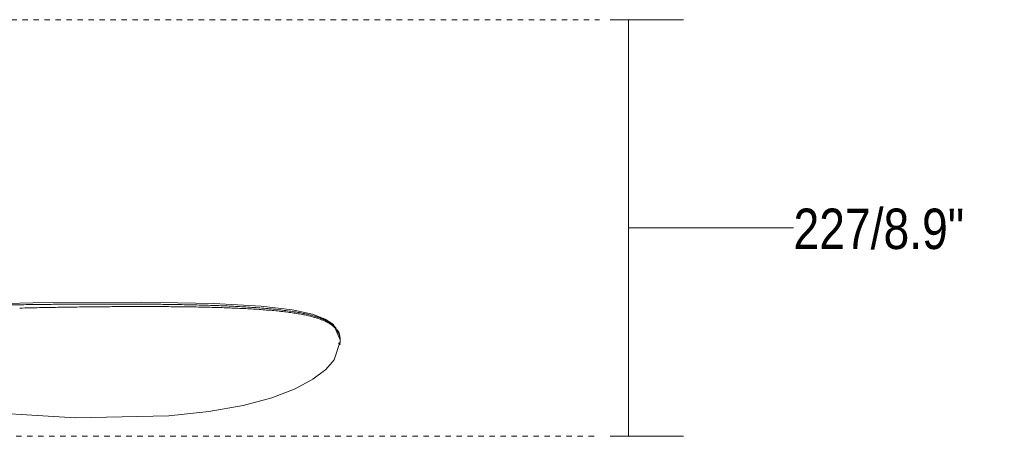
# Model space of a CAD drawing. Header units: millimetres. Extents: x 5911 to 10519, y 1372 to 7072.
# Tile 5 of 11: x 6817 to 7354, y 1777 to 2004. Entities that reach past the tile are written whole.
import ezdxf

# ---------------------------------------------------------------- set-up
doc = ezdxf.new("R2010")
doc.units = ezdxf.units.MM
doc.linetypes.add('Dash', pattern=[6, 3, -3])
for name, color, linetype, lineweight in [('Aparatos eléctricos', 7, 'Continuous', 9), ('Cotas', 7, 'Continuous', 9), ('Cotas-10', 7, 'Continuous', 9)]:
    doc.layers.add(name, color=color, linetype=linetype, lineweight=lineweight)
doc.layers.add('Lighthing Fixture Dim Grey Dash', color=7, linetype='Dash', lineweight=9, true_color=0xd2d2d2)
doc.styles.add('Arial Narrow', font='ARIALN.TTF', dxfattribs={"height": 22})
doc.dimstyles.new('FARO_-_2_2mm_Arial_Narrow_mm_Inch_Left_H', dxfattribs={"dimscale": 304.8, "dimtxt": 22.515481, "dimasz": 0, "dimexe": 0.098425, "dimexo": 0.0625, "dimgap": 0.016404, "dimtad": 3, "dimtih": 1, "dimtoh": 1, "dimdec": 0, "dimzin": 0, "dimdsep": 46, "dimtxsty": 'Arial Narrow', "dimblk1": 'NONE', "dimblk2": 'NONE', "dimsah": 1, "dimcen": 0.09, "dimadec": 0, "dimazin": 0, "dimtfac": 1, "dimtdec": 4, "dimtix": 1, "dimtmove": 1, "dimatfit": 3, "dimfxl": 0.032808, "dimfxlon": 1, "dimtvp": 1, "dimtolj": 1, "dimtzin": 0, "dimarcsym": 2})

# ---------------------------------------------------------------- blocks, each defined once
blk = doc.blocks.new('34315 - 33832-1TW MINI PUNT TUB S LED White fan with DC motor-692812-Alzado_PDF')
at = {"layer": 'Aparatos eléctricos'}
for p, q in [((6992.19, 1829.2), (6992.13, 1829.49)), ((6992.19, 1829.19), (6992.19, 1829.04)), ((6992.19, 1828.48), (6992.19, 1828.56))]:
    blk.add_line(p, q, dxfattribs=at)
at = {"layer": 'Aparatos eléctricos', "flags": 128}
for points in [[(6992.19, 1829.41), (6988.52, 1837.76), (6984.06, 1840.8), (6977, 1843.49), (6966.04, 1845.82), (6949.05, 1847.77), (6923.25, 1849.18), (6883.71, 1849.93), (6824.69, 1849.69), (6752.67, 1847.89), (6657.46, 1841.87)], [(6992.19, 1828.48), (6988.92, 1818.64), (6984.26, 1813.29), (6977.21, 1807.94), (6967.58, 1802.79), (6954.87, 1797.93), (6939.22, 1793.72), (6920.61, 1790.37), (6898.78, 1788.02), (6847.97, 1786.89), (6782.54, 1790.99), (6698.63, 1801.73), (6676.35, 1805.49)]]:
    blk.add_lwpolyline(points, dxfattribs=at)
at = {"layer": 'Aparatos eléctricos'}
for points in [[(6832.18, 1848.78), (6828.99, 1848.75), (6822.44, 1848.66), (6811.96, 1848.5), (6800.83, 1848.29), (6792.91, 1848.11), (6788.8, 1848.01)], [(6828.22, 1847), (6824.75, 1846.93), (6821.18, 1846.86), (6817.47, 1846.77)], [(6838.3, 1847.19), (6835.06, 1847.13), (6831.69, 1847.07), (6828.22, 1847)], [(6847.75, 1847.33), (6844.69, 1847.29), (6841.55, 1847.24), (6838.3, 1847.19)], [(6856.65, 1847.44), (6853.78, 1847.41), (6850.8, 1847.37), (6847.75, 1847.33)], [(6879.3, 1847.59), (6877.96, 1847.59), (6875.43, 1847.58), (6872.03, 1847.57), (6868.66, 1847.55), (6864.97, 1847.52), (6860.88, 1847.48), (6858.08, 1847.46), (6856.65, 1847.44)], [(6887.91, 1847.6), (6886.4, 1847.6), (6883.46, 1847.6), (6880.63, 1847.6), (6879.3, 1847.59)], [(6927.86, 1847), (6926.42, 1847.05), (6923.5, 1847.14), (6918.86, 1847.26), (6913.68, 1847.36), (6908.14, 1847.45), (6902.56, 1847.52), (6897.34, 1847.56), (6892.53, 1847.58), (6889.42, 1847.59), (6887.91, 1847.6)], [(6936.4, 1846.68), (6934.97, 1846.74), (6932.12, 1846.86), (6929.3, 1846.96), (6927.86, 1847)], [(6944.92, 1846.23), (6943.53, 1846.31), (6940.71, 1846.47), (6937.83, 1846.61), (6936.4, 1846.68)], [(6953.68, 1846.4), (6952.3, 1846.53), (6949.53, 1846.77), (6946.64, 1846.98), (6945.17, 1847.09)], [(6961.67, 1845.52), (6960.4, 1845.68), (6957.77, 1845.99), (6955.05, 1846.26), (6953.68, 1846.4)], [(6953.09, 1845.64), (6950.43, 1845.86), (6947.71, 1846.05), (6944.92, 1846.23)], [(6960.84, 1844.87), (6959.6, 1845.01), (6957.05, 1845.29), (6954.42, 1845.53), (6953.09, 1845.64)], [(6967.73, 1843.94), (6966.68, 1844.1), (6964.49, 1844.43), (6962.08, 1844.73), (6960.84, 1844.87)], [(6968.52, 1844.53), (6967.52, 1844.7), (6965.38, 1845.03), (6962.94, 1845.36), (6961.67, 1845.52)], [(6973.54, 1842.87), (6972.66, 1843.06), (6970.79, 1843.43), (6968.78, 1843.77), (6967.73, 1843.94)], [(6983.71, 1840.33), (6983.3, 1840.52), (6982.44, 1840.9), (6981.13, 1841.41), (6979.68, 1841.92), (6977.99, 1842.43), (6976.03, 1842.97), (6973.84, 1843.5), (6971.37, 1844.03), (6969.52, 1844.36), (6968.52, 1844.53)], [(6978.15, 1841.72), (6976.85, 1842.09), (6975.3, 1842.49), (6973.54, 1842.87)], [(6981.39, 1840.66), (6980.93, 1840.84), (6979.95, 1841.18), (6978.79, 1841.54), (6978.15, 1841.72)], [(6985.92, 1839.18), (6985.58, 1839.38), (6984.89, 1839.75), (6984.12, 1840.14), (6983.71, 1840.33)], [(6988.07, 1837.11), (6987.72, 1837.39), (6987.05, 1837.88), (6986.41, 1838.29), (6986.08, 1838.48)], [(6991.76, 1827.7), (6991.65, 1827.63), (6991.44, 1827.54), (6991.27, 1827.52), (6991.2, 1827.52)], [(6992.19, 1828.5), (6992.19, 1828.31), (6992.14, 1828.14), (6992.06, 1828.01)], [(6992.14, 1827.43), (6992.12, 1827.18), (6992.09, 1826.92), (6992.06, 1826.65)], [(6992.17, 1828.31), (6992.18, 1828.55), (6992.19, 1828.79), (6992.19, 1829.04)], [(6992.19, 1828.48), (6992.19, 1828.34), (6992.19, 1828.19), (6992.18, 1828.04)]]:
    blk.add_open_spline(points, degree=3, dxfattribs=at)
for points, knots in [([(6945.17, 1847.09), (6942.24, 1847.29), (6936.2, 1847.66), (6928.76, 1848), (6922.64, 1848.22), (6917.86, 1848.37), (6912.66, 1848.5), (6907.16, 1848.61), (6901.69, 1848.71), (6896.61, 1848.79), (6892, 1848.86), (6887.61, 1848.9), (6883.49, 1848.94), (6879.53, 1848.96), (6875.98, 1848.98), (6872.81, 1848.99), (6869.67, 1848.99), (6866.23, 1848.99), (6862.42, 1848.98), (6857.18, 1848.97), (6850.25, 1848.94), (6841.55, 1848.88), (6835.36, 1848.82), (6832.18, 1848.78)], [0.325, 0.325, 0.325, 0.325, 0.35, 0.375, 0.3875, 0.4, 0.4125, 0.425, 0.4375, 0.45, 0.4625, 0.475, 0.4875, 0.5, 0.5125, 0.525, 0.5375, 0.55, 0.5625, 0.575, 0.6, 0.625, 0.65, 0.65, 0.65, 0.65]), ([(6983.97, 1839.6), (6983.76, 1839.69), (6983.35, 1839.88), (6982.51, 1840.24), (6981.86, 1840.49), (6981.39, 1840.66)], [0.15, 0.15, 0.15, 0.15, 0.15625, 0.1625, 0.175, 0.175, 0.175, 0.175]), ([(6986.08, 1838.48), (6985.76, 1838.67), (6985.27, 1838.95), (6984.56, 1839.31), (6984.17, 1839.5), (6983.97, 1839.6)], [0.125, 0.125, 0.125, 0.125, 0.1375, 0.14375, 0.15, 0.15, 0.15, 0.15]), ([(6990.06, 1835.64), (6989.76, 1836.02), (6989.08, 1836.78), (6987.97, 1837.77), (6986.94, 1838.55), (6986.26, 1838.98), (6985.92, 1839.18)], [0.07545095, 0.07545095, 0.07545095, 0.07545095, 0.0875, 0.1, 0.1125, 0.125, 0.125, 0.125, 0.125]), ([(6990.15, 1835), (6989.85, 1835.4), (6989.2, 1836.13), (6988.51, 1836.75), (6988.19, 1837)], [0.075, 0.075, 0.075, 0.075, 0.0875, 0.09851496, 0.09851496, 0.09851496, 0.09851496]), ([(6992.19, 1828.64), (6992.19, 1828.94), (6992.16, 1829.57), (6992.05, 1830.55), (6991.88, 1831.4), (6991.68, 1832.1), (6991.5, 1832.64), (6991.27, 1833.2), (6990.88, 1833.98), (6990.48, 1834.58), (6990.19, 1834.96)], [0, 0, 0, 0, 0.0125, 0.025, 0.0375, 0.04375, 0.05, 0.05625, 0.0625, 0.07456493, 0.07456493, 0.07456493, 0.07456493]), ([(6991.46, 1833.28), (6991.39, 1833.46), (6991.23, 1833.82), (6990.92, 1834.42), (6990.66, 1834.82), (6990.51, 1835.03)], [0.05, 0.05, 0.05, 0.05, 0.05625, 0.0625, 0.06905379, 0.06905379, 0.06905379, 0.06905379]), ([(6992.19, 1829.19), (6992.19, 1829.84), (6992.11, 1830.84), (6991.86, 1832.04), (6991.66, 1832.75), (6991.54, 1833.1), (6991.46, 1833.28)], [0, 0, 0, 0, 0.025, 0.0375, 0.04375, 0.05, 0.05, 0.05, 0.05])]:
    blk.add_open_spline(points, degree=3, knots=knots, dxfattribs=at)
blk = doc.blocks.new('DIMBLOCK5-Alzado_PDF')
at = {"layer": 'Cotas-10', "color": 251, "true_color": 0x5b5b5b}
for p, q in [((7149.25, 2003.96), (7139.25, 2003.96)), ((7149.25, 1776.88), (7149.25, 2003.96)), ((7149.25, 2003.96), (7179.25, 2003.96)), ((7149.25, 1890.42), (7149.25, 1890.42)), ((7239.27, 1890.42), (7149.25, 1890.42)), ((7149.25, 1776.88), (7139.25, 1776.88)), ((7149.25, 1776.88), (7179.25, 1776.88))]:
    blk.add_line(p, q, dxfattribs=at)
at = {"layer": 'Cotas-10', "color": 0, "insert": (7239.27, 1900.98), "char_height": 22, "width": 111.5052, "attachment_point": 1, "line_spacing_factor": 0.974696, "style": 'Arial Narrow'}
blk.add_mtext('227/8.9"', dxfattribs=at)
blk = doc.blocks.new('_None')

msp = doc.modelspace()

# ---------------------------------------------------------------- linework, layer by layer
at = {"layer": 'Lighthing Fixture Dim Grey Dash'}
for p, q in [((6794.95, 2003.96), (7133.52, 2003.96)), ((6593.52, 1776.88), (7133.52, 1776.88))]:
    msp.add_line(p, q, dxfattribs=at)

# ---------------------------------------------------------------- block references
at = {"layer": 'Aparatos eléctricos'}
msp.add_blockref('34315 - 33832-1TW MINI PUNT TUB S LED White fan with DC motor-692812-Alzado_PDF', (0, 0), dxfattribs=at)

# ---------------------------------------------------------------- dimensions: what is measured, and where the dimension line sits
at = {"layer": 'Cotas', "color": 251, "true_color": 0x5b5b5b}
dim = msp.add_linear_dim(base=(7149.25, 2003.96), p1=(7139.25, 1776.88), p2=(7139.25, 2003.96), angle=90, dimstyle='FARO_-_2_2mm_Arial_Narrow_mm_Inch_Left_H', override={"dimtih": 1, "dimtoh": 1, "dimpost": '<>', "dimfxl": 227.078919}, dxfattribs=at)
dim.commit()
dim.dimension.update_dxf_attribs({"geometry": 'DIMBLOCK5-Alzado_PDF', "text_midpoint": (7295.03, 1886.31), "dimtype": 160})

doc.saveas('drawing.dxf')
